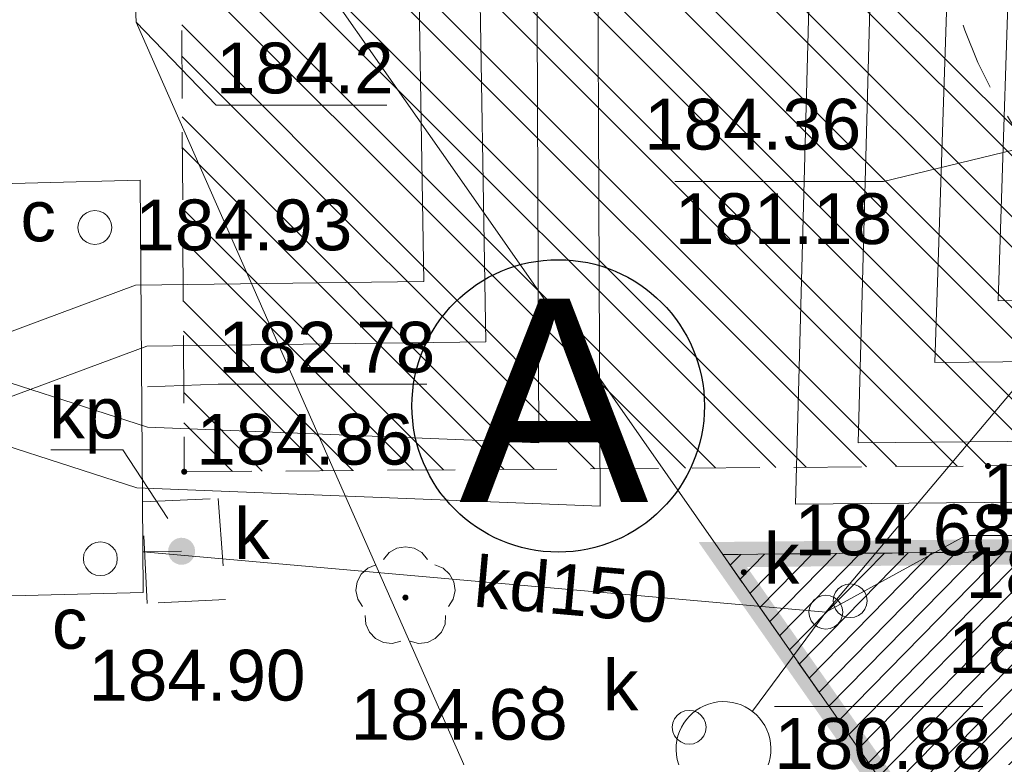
# Model space of a CAD drawing. Extents: x 8014 to 6635291, y -5609 to 5765892.
# Tile 25 of 158: x 6601109 to 6601124, y 5731811 to 5731822. Entities that reach past the tile are written whole.
import ezdxf
from ezdxf.enums import TextEntityAlignment as Align

# ---------------------------------------------------------------- set-up
doc = ezdxf.new("R2010")
doc.units = 0
for name, pattern in [('DASHED', [0.75, 0.5, -0.25]), ('PRZER1-1', [1, 0.5, -0.5]), ('PRZER2-1', [1.5, 1, -0.5])]:
    doc.linetypes.add(name, pattern=pattern)
doc.layers.get('0').update_dxf_attribs({"linetype": 'CONTINUOUS'})
for name, color, linetype, lineweight in [('- Projektowany budynek', 4, 'CONTINUOUS', 50), ('GESDZI', 7, 'CONTINUOUS', 18), ('GSPWPS', 7, 'CONTINUOUS', 13), ('GSPWPS_O', 7, 'CONTINUOUS', 13), ('GSSINN', 7, 'CONTINUOUS', 18), ('GSSINN_O', 7, 'CONTINUOUS', 18), ('GUPIWZ', 7, 'CONTINUOUS', 18), ('GUPIWZ_O', 7, 'CONTINUOUS', 18), ('GUPPRZ_O', 7, 'CONTINUOUS', 18), ('GUSIKP', 7, 'CONTINUOUS', 18)]:
    doc.layers.add(name, color=color, linetype=linetype, lineweight=lineweight)
for name, color, linetype in [('A-SZRAF- DROGI', 130, 'CONTINUOUS'), ('a_drogi', 4, 'CONTINUOUS'), ('a_granica', 12, 'DASHED'), ('a_zieleń', 80, 'CONTINUOUS')]:
    doc.layers.add(name, color=color, linetype=linetype)
for name, color, linetype, lineweight, true_color in [('GESUZY', 7, 'CONTINUOUS', 18, 0x008000), ('GSPRDL', 7, 'CONTINUOUS', 18, 0x008000), ('GULCPR', 7, 'CONTINUOUS', 18, 0xd200d2), ('GULKPR', 7, 'CONTINUOUS', 18, 0x803300), ('GULKPR_O', 7, 'CONTINUOUS', 18, 0x803300), ('GULTPR', 7, 'CONTINUOUS', 18, 0xff9100), ('GUPKSD', 7, 'CONTINUOUS', 18, 0x803300), ('GUPKUT', 7, 'CONTINUOUS', 18, 0x803300), ('GUPKUT_O', 7, 'CONTINUOUS', 18, 0x803300)]:
    doc.layers.add(name, color=color, linetype=linetype, lineweight=lineweight, true_color=true_color)
doc.styles.add('Arial', font='arial.ttf')
doc.linetypes.add('SMILEYS', pattern='A,12.7,-5.08,[":^)",Standard,S=2.54,R=0,X=-2.54,Y=-1.27],-5.08,12.7,-5.08,["8)",Standard,S=2.54,R=0,X=-2.54,Y=-1.27],-5.08', length=45.72)
pattern_1 = [(45, (3365827.470421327, 2822255.75228963), (-0.2651650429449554, 0.2651650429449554), []), (135, (3365827.470421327, 2822255.75228963), (-0.2651650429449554, -0.2651650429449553), [])]

# ---------------------------------------------------------------- blocks, each defined once
blk = doc.blocks.new('D_GSPRDL1')
blk.add_hatch(color=0).paths.add_polyline_path([(0, -0.045), (0.013906, -0.042798), (0.02645, -0.036406), (0.036406, -0.02645), (0.042798, -0.013906), (0.045, 0), (0.042798, 0.013906), (0.036406, 0.02645), (0.02645, 0.036406), (0.013906, 0.042798), (0, 0.045), (-0.013906, 0.042798), (-0.02645, 0.036406), (-0.036406, 0.02645), (-0.042798, 0.013906), (-0.045, 0), (-0.042798, -0.013906), (-0.036406, -0.02645), (-0.02645, -0.036406), (-0.013906, -0.042798)])
at = {"color": 0}
for points in [[(-0.324277, 0.563333), (-0.240553, 0.662679), (-0.127956, 0.727494), (0, 0.75), (0.127956, 0.727494), (0.240553, 0.662679), (0.324277, 0.563333)], [(-0.635969, -0.134326), (-0.70458, -0.024001), (-0.731429, 0.103115), (-0.713292, 0.231763), (-0.652348, 0.346501), (-0.55591, 0.433559), (-0.435555, 0.482485)], [(0.435555, 0.482485), (0.55591, 0.433559), (0.652348, 0.346501), (0.713292, 0.231763), (0.731429, 0.103115), (0.70458, -0.024001), (0.635969, -0.134326)], [(-0.068773, -0.646351), (-0.194901, -0.677512), (-0.324092, -0.663766), (-0.440839, -0.606763), (-0.531129, -0.513345), (-0.584125, -0.394725), (-0.593465, -0.265141)], [(0.593465, -0.265141), (0.584125, -0.394725), (0.531129, -0.513345), (0.440839, -0.606763), (0.324092, -0.663766), (0.194901, -0.677512), (0.068773, -0.646351)]]:
    blk.add_lwpolyline(points, dxfattribs=at)
blk = doc.blocks.new('D_GUPIWZ1_1')
at = {"color": 0}
blk.add_lwpolyline([(0, 0.25), (0.064705, 0.241481), (0.125, 0.216506), (0.176777, 0.176777), (0.216506, 0.125), (0.241481, 0.064705), (0.25, 0), (0.241481, -0.064705), (0.216506, -0.125), (0.176777, -0.176777), (0.125, -0.216506), (0.064705, -0.241481), (0, -0.25), (-0.064705, -0.241481), (-0.125, -0.216506), (-0.176777, -0.176777), (-0.216506, -0.125), (-0.241481, -0.064705), (-0.25, 0), (-0.241481, 0.064705), (-0.216506, 0.125), (-0.176777, 0.176777), (-0.125, 0.216506), (-0.064705, 0.241481)], close=True, dxfattribs=at)
blk = doc.blocks.new('D_GUPKSD1_1')
at = {"color": 0}
blk.add_lwpolyline([(0, 0.25), (0.064705, 0.241481), (0.125, 0.216506), (0.176777, 0.176777), (0.216506, 0.125), (0.241481, 0.064705), (0.25, 0), (0.241481, -0.064705), (0.216506, -0.125), (0.176777, -0.176777), (0.125, -0.216506), (0.064705, -0.241481), (0, -0.25), (-0.064705, -0.241481), (-0.125, -0.216506), (-0.176777, -0.176777), (-0.216506, -0.125), (-0.241481, -0.064705), (-0.25, 0), (-0.241481, 0.064705), (-0.216506, 0.125), (-0.176777, 0.176777), (-0.125, 0.216506), (-0.064705, 0.241481)], close=True, dxfattribs=at)
blk = doc.blocks.new('D_GSPWPS1')
blk.add_hatch(color=0).paths.add_polyline_path([(-0.045, 0), (-0.043467, -0.011647), (-0.038971, -0.0225), (-0.03182, -0.03182), (-0.0225, -0.038971), (-0.011647, -0.043467), (0, -0.045), (0.011647, -0.043467), (0.0225, -0.038971), (0.03182, -0.03182), (0.038971, -0.0225), (0.043467, -0.011647), (0.045, 0), (0.043467, 0.011647), (0.038971, 0.0225), (0.03182, 0.03182), (0.0225, 0.038971), (0.011647, 0.043467), (0, 0.045), (-0.011647, 0.043467), (-0.0225, 0.038971), (-0.03182, 0.03182), (-0.038971, 0.0225), (-0.043467, 0.011647)])
blk = doc.blocks.new('D_GUPKUT1')
blk.add_hatch(color=0).paths.add_polyline_path([(-0.2, 0), (-0.193185, -0.051764), (-0.173205, -0.1), (-0.141421, -0.141421), (-0.1, -0.173205), (-0.051764, -0.193185), (0, -0.2), (0.051764, -0.193185), (0.1, -0.173205), (0.141421, -0.141421), (0.173205, -0.1), (0.193185, -0.051764), (0.2, 0), (0.193185, 0.051764), (0.173205, 0.1), (0.141421, 0.141421), (0.1, 0.173205), (0.051764, 0.193185), (0, 0.2), (-0.051764, 0.193185), (-0.1, 0.173205), (-0.141421, 0.141421), (-0.173205, 0.1), (-0.193185, 0.051764)])

msp = doc.modelspace()

# ---------------------------------------------------------------- hatches: boundary and pattern name
at = {"layer": 'A-SZRAF- DROGI', "linetype": 'ByBlock', "lineweight": 0}
h = msp.add_hatch(dxfattribs=at)
h.set_pattern_fill('ANSI37', color=256, scale=3, style=0)
h.set_pattern_definition(pattern_1)
edge = h.paths.add_edge_path()
edge.add_arc((6601123.150286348, 5731823.90584119), 9.000000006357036, 39.42244448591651, 87.13032462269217)
edge.add_line((6601123.600865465, 5731832.894555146), (6601135.413089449, 5731831.692617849))
edge.add_arc((6601135.039278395, 5731828.573856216), 3.141084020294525, 12.928231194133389, 83.165201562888, ccw=False)
edge.add_line((6601138.10073931, 5731829.276612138), (6601134.000181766, 5731829.46969219))
edge.add_line((6601134.000181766, 5731829.46969219), (6601130.10265019, 5731829.621139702))
edge = h.paths.add_edge_path()
edge.add_line((6601138.140731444, 5731825.096760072), (6601138.198604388, 5731819.04806189))
edge.add_arc((6601143.698352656, 5731819.100682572), 5.499999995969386, 180.5481798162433, 253.6581540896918)
edge.add_line((6601142.15083071, 5731813.822882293), (6601132.247761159, 5731813.728432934))
edge.add_line((6601132.247761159, 5731813.728432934), (6601132.149853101, 5731823.994149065))
edge.add_arc((6601123.150286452, 5731823.905841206), 8.999999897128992, 0.5621943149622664, 9.369431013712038)
edge.add_line((6601132.030218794, 5731825.371037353), (6601138.140731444, 5731825.096760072))
h = msp.add_hatch(dxfattribs=at)
h.set_pattern_fill('ANSI37', color=253, scale=3, style=0)
h.set_pattern_definition(pattern_1)
h.paths.add_polyline_path([(6601164.801, 5731825.446), (6601168.790559, 5731826.947746), (6601168.820585, 5731824.474329), (6601166.454, 5731823.503)])
edge = h.paths.add_edge_path()
edge.add_line((6601172.476, 5731825.895), (6601172.4105, 5731828.025676))
edge.add_line((6601172.4105, 5731828.025676), (6601173.992, 5731828.189))
edge.add_arc((6601186.03492027, 5732243.680015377), 415.665509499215, 268.3397586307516, 269.9116548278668)
edge.add_line((6601185.394, 5731828.015), (6601205.043, 5731828.193))
edge.add_line((6601205.043, 5731828.193), (6601225.2324, 5731828.343))
edge.add_line((6601225.2324, 5731828.343), (6601245.168, 5731828.586))
edge.add_line((6601245.168, 5731828.586), (6601245.54301782, 5731828.590239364))
edge.add_line((6601245.54301782, 5731828.590239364), (6601246.883624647, 5731826.593755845))
edge.add_line((6601246.883624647, 5731826.593755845), (6601221.789705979, 5731826.309230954))
edge.add_line((6601221.789705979, 5731826.309230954), (6601205.136, 5731826.031))
edge.add_line((6601205.136, 5731826.031), (6601185.273, 5731825.848))
edge.add_line((6601185.273, 5731825.848), (6601173.834, 5731826.053))
edge.add_line((6601173.834, 5731826.053), (6601172.476, 5731825.895))
edge = h.paths.add_edge_path()
edge.add_line((6601111.994, 5731733.86), (6601109.203, 5731750.836))
edge.add_line((6601109.203, 5731750.836), (6601106.88, 5731760.994))
edge.add_line((6601106.88, 5731760.994), (6601102.557, 5731779.174))
edge.add_line((6601102.557, 5731779.174), (6601096.809, 5731802.335))
edge.add_line((6601096.809, 5731802.335), (6601093.3935, 5731815.0755))
edge.add_arc((6601112.890643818, 5731821.406846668), 20.49937969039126, 186.6456011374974, 197.9902726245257, ccw=False)
edge.add_arc((6601104.100382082, 5731821.197027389), 11.77172068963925, 157.093056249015, 190.5856574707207, ccw=False)
edge.add_line((6601093.257, 5731825.779000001), (6601095.519, 5731824.743))
edge.add_line((6601095.519, 5731824.743), (6601101.325, 5731802.801))
edge.add_line((6601101.325, 5731802.801), (6601106.886, 5731780.522))
edge.add_line((6601106.886, 5731780.522), (6601111.376, 5731762.136))
edge.add_line((6601111.376, 5731762.136), (6601116.585, 5731733.745))
edge.add_line((6601116.585, 5731733.745), (6601117.929, 5731724.497))
edge.add_line((6601117.929, 5731724.497), (6601120.174581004, 5731712.998631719))
edge.add_line((6601120.174581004, 5731712.998631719), (6601122.073782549, 5731714.127215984))
edge.add_line((6601122.073782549, 5731714.127215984), (6601119.954, 5731724.963))
edge.add_line((6601119.954, 5731724.963), (6601118.634, 5731734.045))
edge.add_line((6601118.634, 5731734.045), (6601113.329, 5731762.836))
edge.add_line((6601113.329, 5731762.836), (6601108.915, 5731781.012))
edge.add_line((6601108.915, 5731781.012), (6601103.286, 5731803.464))
edge.add_line((6601103.286, 5731803.464), (6601098.333, 5731822.44))
edge.add_line((6601098.333, 5731822.44), (6601100.26, 5731826.8))
edge.add_line((6601100.26, 5731826.8), (6601104.18, 5731826.61))
edge.add_line((6601104.18, 5731826.61), (6601124.59, 5731825.705))
edge.add_arc((6601125.610328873, 5731847.683485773), 22.00215689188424, 254.8648362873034, 267.34201003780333, ccw=False)
edge.add_line((6601119.865631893, 5731826.444527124), (6601114.201632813, 5731827.976553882))
edge.add_arc((6601110.333611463, 5731814.50400797), 14.01681427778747, 73.98101766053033, 84.72925958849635)
edge.add_line((6601111.621225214, 5731828.46155551), (6601104.31, 5731828.801))
edge.add_line((6601104.31, 5731828.801), (6601098.736000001, 5731829.044))
edge.add_arc((6601099.467862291, 5731836.320540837), 7.313252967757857, 237.4214308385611, 264.25660123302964, ccw=False)
edge.add_line((6601095.530000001, 5731830.158), (6601092.874, 5731826.011))
edge.add_arc((6601101.918260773, 5731821.943692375), 9.916735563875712, 155.7860047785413, 175.0173574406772)
edge.add_arc((6601112.859662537, 5731821.4016454), 20.86790340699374, 176.1439813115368, 198.0522861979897)
edge.add_line((6601093.019, 5731814.935), (6601096.416, 5731802.213))
edge.add_line((6601096.416, 5731802.213), (6601102.139, 5731779.125))
edge.add_line((6601102.139, 5731779.125), (6601106.492, 5731760.912))
edge.add_line((6601106.492, 5731760.912), (6601108.825, 5731750.719))
edge.add_line((6601108.825, 5731750.719), (6601111.607, 5731733.785))
edge.add_line((6601111.607, 5731733.785), (6601115.11, 5731713.014))
edge.add_line((6601115.11, 5731713.014), (6601115.782940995, 5731710.388937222))
edge.add_line((6601115.782940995, 5731710.388937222), (6601116.122591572, 5731710.590771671))
edge.add_line((6601116.122591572, 5731710.590771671), (6601115.488, 5731713.094))
edge.add_line((6601115.488, 5731713.094), (6601113.741, 5731723.477))
edge.add_line((6601113.741, 5731723.477), (6601111.994, 5731733.86))
h = msp.add_hatch(dxfattribs=at)
h.set_pattern_fill('ANSI32', color=252, scale=0.1, angle=90, style=0)
h.set_pattern_definition([(135, (0, 0), (-0.6735192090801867, -0.6735192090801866), []), (135, (0, 0.4490130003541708), (-0.6735192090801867, -0.6735192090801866), [])])
edge = h.paths.add_edge_path()
edge.add_line((6601111.834, 5731822.847), (6601123.089, 5731822.897))
edge.add_arc((6601128.936786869, 5731823.284074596), 5.86058341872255, 183.786977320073, 264.5483713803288)
edge.add_line((6601128.38, 5731817.45), (6601132.211965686, 5731817.481608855))
edge.add_line((6601132.211965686, 5731817.481608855), (6601132.238537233, 5731815.010334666))
edge.add_line((6601132.238537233, 5731815.010334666), (6601123.744, 5731814.919))
edge.add_line((6601123.744, 5731814.919), (6601111.878, 5731814.834))
edge.add_line((6601111.878, 5731814.834), (6601111.834, 5731822.847))
edge = h.paths.add_edge_path()
edge.add_line((6601138.426543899, 5731817.532871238), (6601162.167, 5731817.759))
edge.add_arc((6601161.830576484, 5731825.432101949), 7.680473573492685, 272.5104984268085, 350.0272559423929)
edge.add_line((6601169.395, 5731824.102), (6601169.399423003, 5731824.161237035))
edge.add_line((6601169.399423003, 5731824.161237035), (6601171.853136, 5731824.025794))
edge.add_line((6601171.853136, 5731824.025794), (6601171.846, 5731823.919))
edge.add_arc((6601161.882706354, 5731825.375586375), 10.06920374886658, 271.9139339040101, 351.68255065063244, ccw=False)
edge.add_line((6601162.219, 5731815.312), (6601144.298, 5731815.14))
edge.add_line((6601144.298, 5731815.14), (6601139.931538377, 5731815.093051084))
edge.add_arc((6601143.698352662, 5731819.100682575), 5.500000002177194, 196.5622322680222, 226.7741971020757, ccw=False)
at = {"layer": 'a_zieleń', "transparency": 33554687}
h = msp.add_hatch(dxfattribs=at)
h.set_pattern_fill('ANSI31', color=256, scale=2, angle=0.5415578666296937)
h.set_pattern_definition([(45.5415578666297, (6600987.53512271, 5732094.771343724), (-0.1784396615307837, 0.1750979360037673), [])])
edge = h.paths.add_edge_path()
edge.add_line((6601184.522925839, 5731785.715408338), (6601184.766921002, 5731785.473322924))
edge.add_line((6601184.766921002, 5731785.473322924), (6601208.79, 5731802.27))
edge.add_line((6601208.79, 5731802.27), (6601211.05, 5731814.48))
edge.add_line((6601211.05, 5731814.48), (6601142.150843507, 5731813.822858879))
edge.add_arc((6601143.69840858, 5731819.101553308), 5.500870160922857, 253.6603434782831, 270.5475106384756)
edge.add_line((6601143.750973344, 5731813.6009343), (6601191.033618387, 5731814.053326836))
edge.add_arc((6601191.121506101, 5731812.113382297), 1.941934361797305, 359.83740764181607, 92.59396805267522, ccw=False)
edge.add_line((6601193.063432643, 5731812.107871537), (6601193.07399525, 5731811.003901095))
edge.add_line((6601193.07399525, 5731811.003901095), (6601197.383252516, 5731811.044963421))
edge.add_line((6601197.383252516, 5731811.044963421), (6601197.425292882, 5731806.620725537))
edge.add_line((6601197.425292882, 5731806.620725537), (6601199.73158594, 5731806.642472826))
edge.add_line((6601199.73158594, 5731806.642472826), (6601199.802988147, 5731799.171269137))
edge.add_line((6601199.802988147, 5731799.171269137), (6601197.516155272, 5731797.164784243))
edge.add_line((6601197.516155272, 5731797.164784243), (6601194.215775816, 5731797.133052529))
edge.add_line((6601194.215775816, 5731797.133052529), (6601194.250820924, 5731793.47024802))
edge.add_arc((6601191.537576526, 5731793.658273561), 2.719751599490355, 281.08944697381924, 356.0357887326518, ccw=False)
edge.add_line((6601192.060696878, 5731790.989304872), (6601185.152182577, 5731786.155675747))
edge.add_arc((71774552.68679601, -87417922.68084788), 113685689.9179969, 124.9790439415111, 124.9790443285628)
h.paths.add_polyline_path([(6601204.905956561, 5731809.178180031), (6601202.576515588, 5731808.578882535), (6601203.741236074, 5731808.878531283)], flags=16)
h = msp.add_hatch(dxfattribs=at)
h.set_pattern_fill('ANSI31', color=256, scale=2, angle=0.5415578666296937)
h.set_pattern_definition([(45.54817982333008, (6607983.673137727, 5729436.441197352), (-0.1784598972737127, 0.175077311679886), [])])
edge = h.paths.add_edge_path()
edge.add_line((6601132.28887818, 5731807.911557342), (6601127.080955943, 5731807.902463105))
edge.add_line((6601127.080955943, 5731807.902463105), (6601127.042433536, 5731806.545763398))
edge.add_line((6601127.042433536, 5731806.545763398), (6601125.024000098, 5731806.574521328))
edge.add_line((6601125.024000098, 5731806.574521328), (6601123.865375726, 5731808.178802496))
edge.add_line((6601123.865375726, 5731808.178802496), (6601123.892619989, 5731810.090996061))
edge.add_line((6601123.892619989, 5731810.090996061), (6601127.092295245, 5731810.045408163))
edge.add_line((6601127.092295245, 5731810.045408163), (6601127.07886047, 5731809.102461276))
edge.add_line((6601127.07886047, 5731809.102461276), (6601132.973334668, 5731809.112754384))
edge.add_arc((6601141.258670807, 5731812.627467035), 8.999999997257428, 180.5464351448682, 202.9870849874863, ccw=False)
edge.add_line((6601132.259080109, 5731812.541634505), (6601132.247761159, 5731813.728432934))
edge.add_line((6601132.247761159, 5731813.728432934), (6601119.83, 5731813.61))
edge.add_line((6601119.83, 5731813.61), (6601154.4, 5731764.22))
edge.add_line((6601154.4, 5731764.22), (6601170.421137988, 5731775.462184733))
edge.add_line((6601170.421137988, 5731775.462184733), (6601167.795630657, 5731776.94312949))
edge.add_line((6601167.795630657, 5731776.94312949), (6601164.951398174, 5731771.897198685))
edge.add_line((6601164.951398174, 5731771.897198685), (6601163.57632974, 5731771.285145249))
edge.add_line((6601163.57632974, 5731771.285145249), (6601148.409338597, 5731779.830782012))
edge.add_line((6601148.409338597, 5731779.830782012), (6601150.867544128, 5731784.186563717))
edge.add_arc((6601153.830783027, 5731789.327859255), 5.934113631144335, 214.9282003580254, 240.0425568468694, ccw=False)
edge.add_line((6601148.96558026, 5731785.930285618), (6601146.46801821, 5731789.497160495))
edge.add_line((6601146.46801821, 5731789.497160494), (6601142.298628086, 5731786.729162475))
edge.add_line((6601142.298628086, 5731786.729162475), (6601135.134562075, 5731796.97315696))
edge.add_line((6601135.134562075, 5731796.97315696), (6601132.678694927, 5731795.250945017))
edge.add_line((6601132.678694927, 5731795.250945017), (6601128.604672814, 5731801.064981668))
edge.add_line((6601128.604672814, 5731801.064981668), (6601130.241763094, 5731802.2116806))
edge.add_line((6601130.241763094, 5731802.2116806), (6601128.230332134, 5731805.075452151))
edge.add_line((6601128.230332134, 5731805.075452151), (6601132.288878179, 5731807.911557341))
h.paths.add_polyline_path([(6601124.087608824, 5731807.273295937), (6601122.407785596, 5731810.036661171), (6601124.012220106, 5731807.36403475), (6601124.444687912, 5731807.376661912)])

# ---------------------------------------------------------------- linework, layer by layer
at = {"layer": 'a_drogi', "color": 1, "linetype": 'SMILEYS', "ltscale": 10}
msp.add_circle((6601117.399384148, 5731815.805904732, 10.22), 2.159233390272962, dxfattribs=at)
at = {"layer": 'a_granica', "elevation": 10.08}
msp.add_lwpolyline([(6601154.4, 5731764.22, 0.3750107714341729, 0.3750107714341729, 0), (6601119.83, 5731813.61, 0.3750107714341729, 0.3750107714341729, 0), (6601211.05, 5731814.48, 0.3750107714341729, 0.3750107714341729, 0), (6601208.79, 5731802.27, 0.3750107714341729, 0.3750107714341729, 0), (6601154.4, 5731764.22, 0.3750107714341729, 0, 0)], format="xyseb", dxfattribs=at)
at = {"layer": 'GESDZI', "color": 8, "linetype": 'Continuous', "lineweight": 18, "elevation": 10.22}
msp.add_lwpolyline([(6601064.927442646, 5731837.299957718), (6601101.48, 5731835.75), (6601104.43, 5731835.62), (6601108.55, 5731829.74), (6601113, 5731823.37), (6601115.84, 5731819.32), (6601119.83, 5731813.61), (6601127.53, 5731802.6), (6601111.72, 5731792.46), (6601107.85, 5731789.98), (6601099.14, 5731784.77), (6601088.45, 5731778.16), (6601081.813487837, 5731774.04942563)], dxfattribs=at)
for points in [[(6601211.78, 5731818.44), (6601211.05, 5731814.48), (6601119.83, 5731813.61), (6601115.84, 5731819.32), (6601113, 5731823.37), (6601202.29, 5731822.31)], [(6601154.4, 5731764.22), (6601127.53, 5731802.6), (6601119.83, 5731813.61), (6601211.05, 5731814.48), (6601208.79, 5731802.27)]]:
    msp.add_lwpolyline(points, close=True, dxfattribs=at)
at = {"layer": 'GESUZY', "color": 8, "linetype": 'PRZER1-1', "lineweight": 18, "elevation": 10.08}
for points in [[(6601127.53, 5731802.6), (6601111.72, 5731792.46), (6601122.2, 5731776.01), (6601137.31, 5731752.26), (6601140.46, 5731754.47), (6601154.4, 5731764.22), (6601208.79, 5731802.27), (6601211.05, 5731814.48), (6601119.83, 5731813.61)], [(6601154.4, 5731764.22), (6601127.53, 5731802.6), (6601119.83, 5731813.61), (6601211.05, 5731814.48), (6601208.79, 5731802.27)]]:
    msp.add_lwpolyline(points, close=True, dxfattribs=at)
at = {"layer": 'GSSINN', "color": 8, "linetype": 'PRZER2-1', "lineweight": 18, "elevation": 10.3}
msp.add_lwpolyline([(6601169.399423, 5731824.161237), (6601169.395, 5731824.102, -0.3517473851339), (6601162.167, 5731817.759), (6601144.14, 5731817.58), (6601128.38, 5731817.45, -0.367737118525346), (6601123.089, 5731822.897), (6601111.834, 5731822.847), (6601111.878, 5731814.834), (6601123.744, 5731814.919), (6601144.298, 5731815.14), (6601162.219, 5731815.312, 0.362827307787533), (6601171.846, 5731823.919), (6601171.853136, 5731824.025794)], format="xyb", close=True, dxfattribs=at)
msp.add_lwpolyline([(6601111.26, 5731814.39), (6601112.38, 5731814.44), (6601112.49, 5731812.95), (6601111.33, 5731812.89)], close=True, dxfattribs=at)
at = {"layer": 'GSSINN_O', "color": 8, "linetype": 'Continuous', "lineweight": 13, "elevation": 10.8, "flags": 128}
msp.add_lwpolyline([(6601111.63866771, 5731814.14421376), (6601110.96974851, 5731815.156454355), (6601109.90974851, 5731815.156454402)], dxfattribs=at)
at = {"layer": 'GULCPR', "color": 8, "linetype": 'Continuous', "lineweight": 18, "elevation": 10.14}
for points in [[(6601242.922113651, 5731850.774025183), (6601243.09510983, 5731831.551662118), (6601243.201327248, 5731818.77209567), (6601219.14166773, 5731818.886862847), (6601195.053657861, 5731818.55362904), (6601171.222213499, 5731817.895276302), (6601147.075839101, 5731817.585569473), (6601123.89233487, 5731817.356379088), (6601124.300323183, 5731829.744117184), (6601115.208678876, 5731830.053760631), (6601115.417880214, 5731817.642236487), (6601111.159444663, 5731817.587184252), (6601108.078987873, 5731816.442718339)], [(6601245.922606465, 5731850.732412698), (6601246.094955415, 5731831.582211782), (6601246.488516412, 5731816.136955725), (6601219.177925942, 5731815.887076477), (6601195.101357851, 5731815.554000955), (6601171.267344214, 5731814.895607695), (6601147.1127551, 5731814.585795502), (6601120.900395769, 5731814.354137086), (6601121.23913615, 5731826.839182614), (6601117.966043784, 5731826.849638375), (6601118.016518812, 5731814.323476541), (6601111.177180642, 5731814.595477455), (6601108.097088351, 5731815.592772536)], [(6601245.022457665, 5731850.744896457), (6601245.195058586, 5731831.566698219), (6601245.565505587, 5731817.028548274), (6601219.167584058, 5731816.787019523), (6601195.08270615, 5731816.453829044), (6601171.249145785, 5731815.795448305), (6601147.1030069, 5731815.485744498), (6601121.825368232, 5731815.262346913), (6601122.16380585, 5731827.736233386), (6601117.062398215, 5731827.752529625), (6601117.112737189, 5731815.260131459), (6601111.336643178, 5731815.489847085), (6601108.374326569, 5731816.449007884)], [(6601243.822262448, 5731850.761541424), (6601243.99507617, 5731831.559451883), (6601244.108874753, 5731817.86775633), (6601219.145746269, 5731817.986833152), (6601195.072310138, 5731817.65380096), (6601171.240412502, 5731816.995435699), (6601147.086058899, 5731816.685626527), (6601122.961901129, 5731816.447136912), (6601123.371218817, 5731828.875238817), (6601116.124511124, 5731829.122047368), (6601116.332979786, 5731816.753991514), (6601111.326851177, 5731816.689273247), (6601108.392427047, 5731815.59906208)]]:
    msp.add_lwpolyline(points, dxfattribs=at)
at = {"layer": 'GULKPR', "color": 8, "linetype": 'Continuous', "lineweight": 18, "elevation": 10.14}
for points in [[(6601128.55063556, 5731821.29668363), (6601121.35, 5731812.76)], [(6601111.839946, 5731813.659916), (6601111.27, 5731813.65)], [(6601121.35, 5731812.76), (6601111.27, 5731813.65)], [(6601121.35, 5731812.76), (6601120.2691224, 5731811.2990457)]]:
    msp.add_lwpolyline(points, dxfattribs=at)
at = {"layer": 'GULTPR', "color": 8, "linetype": 'Continuous', "lineweight": 18, "elevation": 10.14}
msp.add_lwpolyline([(6601111.15, 5731821.94), (6601111.17, 5731821.47), (6601120.21, 5731800.99), (6601120.35, 5731800.77), (6601119.93, 5731800.58), (6601109.71, 5731793.7), (6601109.48, 5731793.6), (6601109.56, 5731793.21), (6601112.1, 5731780.04), (6601115.511, 5731762.9765), (6601118.33, 5731747.41), (6601121.57, 5731731.74), (6601125.41, 5731712.13), (6601127.57, 5731700.87), (6601128.634064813, 5731695.666120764)], dxfattribs=at)
at = {"layer": 'GUPPRZ_O', "color": 8, "linetype": 'Continuous', "lineweight": 13, "elevation": 10.8, "flags": 128}
for points in [[(6601111.17, 5731821.47), (6601112.34814391, 5731820.248080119), (6601114.86814391, 5731820.248080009)], [(6601125.75640266, 5731819.9804517), (6601122.20251569, 5731819.118256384), (6601119.12251569, 5731819.118256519)], [(6601111.335, 5731816.09), (6601112.37940603, 5731816.126074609), (6601115.45940603, 5731816.126074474)], [(6601121.35, 5731812.76), (6601123.41569901, 5731813.892238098), (6601126.49569901, 5731813.892237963)], [(6601120.59022138, 5731811.369378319), (6601123.67022138, 5731811.369378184)]]:
    msp.add_lwpolyline(points, dxfattribs=at)
at = {"layer": 'GUSIKP', "color": 8, "linetype": 'Continuous', "lineweight": 18, "elevation": 10.14}
msp.add_lwpolyline([(6601105.18, 5731818.98), (6601111.23, 5731819.14), (6601111.27, 5731813.05), (6601105.26, 5731812.9)], close=True, dxfattribs=at)
msp.add_lwpolyline([(6601120.54009213, 5731810.75439591, 0.999938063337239), (6601119.1403506, 5731810.72631709, 0.999937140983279)], format="xyb", close=True, dxfattribs=at)

# ---------------------------------------------------------------- block references
at = {"layer": 'GSPRDL', "color": 8, "linetype": 'Continuous', "lineweight": 18}
msp.add_blockref('D_GSPRDL1', (6601115.14440887, 5731812.97652701, 10.12), dxfattribs=at)
at = {"layer": 'GSPWPS', "color": 8, "linetype": 'Continuous', "lineweight": 13}
for p in [(6601123.744, 5731814.919, 10.08), (6601111.878, 5731814.834, 10.08), (6601120.14, 5731813.35, 10.08), (6601117.2, 5731811.63, 10.08)]:
    msp.add_blockref('D_GSPWPS1', p, dxfattribs=at)
at = {"layer": 'GUPIWZ', "color": 8, "linetype": 'Continuous', "lineweight": 18}
for p in [(6601110.56, 5731818.44, 10.18), (6601110.64, 5731813.55, 10.18), (6601121.71, 5731812.93, 10.18), (6601119.33370312, 5731811.0602472, 10.18)]:
    msp.add_blockref('D_GUPIWZ1_1', p, dxfattribs=at)
at = {"layer": 'GUPKSD', "color": 8, "linetype": 'Continuous', "lineweight": 18}
msp.add_blockref('D_GUPKSD1_1', (6601121.35, 5731812.76, 10.16), dxfattribs=at)
at = {"layer": 'GUPKUT', "color": 8, "linetype": 'Continuous', "lineweight": 18, "rotation": 273.29649267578}
msp.add_blockref('D_GUPKUT1', (6601111.839946, 5731813.659916, 10.16), dxfattribs=at)

# ---------------------------------------------------------------- texts
at = {"layer": '- Projektowany budynek', "color": 0, "linetype": 'Continuous', "lineweight": 18, "insert": (6601118.733637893, 5731814.389170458, 10.22), "char_height": 3, "width": 5.295891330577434, "attachment_point": 9, "style": 'Arial'}
msp.add_mtext('\\pxqr;A', dxfattribs=at)
at = {"layer": 'GSPWPS_O', "color": 8, "linetype": 'Continuous', "lineweight": 0, "style": 'Arial'}
for s, p in [('184.86', (6601112.05764171, 5731814.93899366, 10.8)), ('184.68', (6601120.89, 5731813.6, 10.8)), ('184.68', (6601114.334529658, 5731810.87769139, 10.8))]:
    msp.add_text(s, height=0.75, dxfattribs=at).set_placement(p)
at = {"layer": 'GSSINN_O', "color": 8, "linetype": 'Continuous', "lineweight": 0, "style": 'Arial'}
msp.add_text('kp', height=0.75, dxfattribs=at).set_placement((6601110.43974851, 5731815.328954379, 10.8), align=Align.CENTER)
at = {"layer": 'GULKPR_O', "color": 8, "linetype": 'Continuous', "lineweight": 0, "style": 'Arial'}
msp.add_text('kd150', height=0.75, rotation=354.954229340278, dxfattribs=at).set_placement((6601117.554389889, 5731812.719618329, 10.8), align=Align.CENTER)
at = {"layer": 'GUPIWZ_O', "color": 8, "linetype": 'Continuous', "lineweight": 0, "style": 'Arial'}
for s, p in [('c', (6601109.9846749, 5731818.23634106, 10.8)), ('k', (6601120.96, 5731813.18, 10.8)), ('c', (6601110.44946265, 5731812.220896, 10.8)), ('k', (6601118.58370312, 5731811.3102472, 10.8))]:
    msp.add_text(s, height=0.75, dxfattribs=at).set_placement(p, align=Align.RIGHT)
at = {"layer": 'GUPKUT_O', "color": 8, "linetype": 'Continuous', "lineweight": 0, "style": 'Arial'}
msp.add_text('k', height=0.75, dxfattribs=at).set_placement((6601113.14093793, 5731813.54772176, 10.8), align=Align.RIGHT)
at = {"layer": 'GUPPRZ_O', "color": 8, "linetype": 'Continuous', "lineweight": 0, "style": 'Arial'}
for s, p in [('184.2', (6601112.34814391, 5731820.420580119, 10.8)), ('184.36', (6601118.66805162, 5731819.590833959, 10.8)), ('184.93', (6601111.15539328, 5731818.10368217, 10.8)), ('181.18', (6601119.12251569, 5731818.195756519, 10.8)), ('182.78', (6601112.37940603, 5731816.29857461, 10.8)), ('184.79', (6601123.66215826, 5731814.205427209, 10.8)), ('181.29', (6601123.41569901, 5731812.969738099, 10.8)), ('184.13', (6601123.15647567, 5731811.861274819, 10.8)), ('184.90', (6601110.46421433, 5731811.45545953, 10.8)), ('180.88', (6601120.59022138, 5731810.44687832, 10.8))]:
    msp.add_text(s, height=0.75, dxfattribs=at).set_placement(p)

doc.saveas('drawing.dxf')
